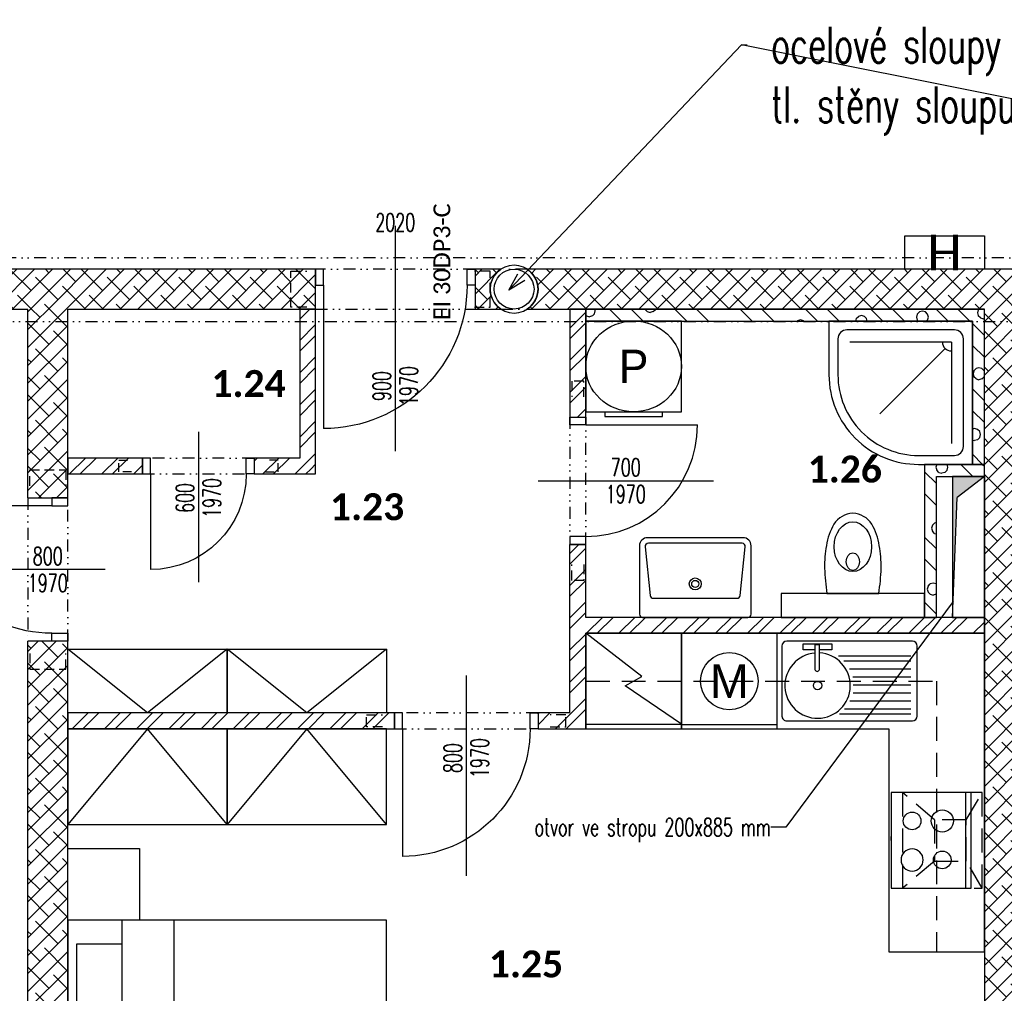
# Model space of a CAD drawing. Header units: millimetres. Extents: x -239306 to 235396, y -2942 to 28189.
# Tile 8 of 37: x 11884 to 18060, y 7321 to 13431. Entities that reach past the tile are written whole.
import ezdxf
from ezdxf import colors
from ezdxf.entities.mleader import LeaderData, LeaderLine
from ezdxf.enums import TextEntityAlignment as Align
from ezdxf.math import Vec2, Vec3

# ---------------------------------------------------------------- set-up
doc = ezdxf.new("R2010")
doc.units = ezdxf.units.MM
doc.header["$LTSCALE"] = 300
doc.linetypes.add('DASHED', pattern=[0.75, 0.5, -0.25])
doc.linetypes.add('DIVIDE2', pattern=[0.625, 0.25, -0.125, 0, -0.125, 0, -0.125])
for name, color, linetype in [('A-Appliance-G', 150, 'Continuous'), ('A-Cabinet-G', 10, 'Continuous'), ('A-Chase-G', 32, 'Continuous'), ('A-Dimline-D', 221, 'Continuous'), ('A-Dimline-D @ 50', 221, 'Continuous'), ('A-Door-G', 150, 'Continuous'), ('A-Furniture-G', 10, 'Continuous'), ('A-Room-T @ 50', 131, 'Continuous'), ('A-SanitaryFixture-G', 140, 'Continuous'), ('A-Wall-Abov', 32, 'DIVIDE2'), ('A-Wall-Blow', 30, 'Continuous'), ('A-Wall-Comp', 22, 'Continuous'), ('A-Wall-G', 50, 'Continuous'), ('A-Wall-Patt', 12, 'Continuous'), ('S-Beam-G', 80, 'Continuous'), ('S-Column-G', 110, 'Continuous')]:
    doc.layers.add(name, color=color, linetype=linetype)
doc.layers.add('G-Anno-Nplt @ 50', color=13, linetype='Continuous', plot=False)
doc.layers.add('Požár popisy', color=7, linetype='Continuous', true_color=0xea2106)
doc.styles.add('Arial', font='arial.ttf')
doc.styles.add('Calibri', font='calibri.ttf')
doc.styles.add('Dim', font='simplex.shx', dxfattribs={"width": 0.65})
doc.styles.add('RoomTag', font='calibrib.ttf')
doc.styles.get("Standard").update_dxf_attribs({"font": 'simplex.shx', "width": 0.65})
doc.dimstyles.new('Anno', dxfattribs={"dimscale": 50, "dimtxt": 2.25, "dimasz": 1.125, "dimexe": 1.125, "dimexo": 1.125, "dimgap": 0.5, "dimtad": 1, "dimdec": 1, "dimrnd": 0.5, "dimzin": 12, "dimdsep": 46, "dimtxsty": 'Dim', "dimblk": 'DOT', "dimcen": 2.25, "dimdle": 1.125, "dimazin": 0, "dimtfac": 1, "dimtdec": 1, "dimtix": 1, "dimtmove": 2, "dimatfit": 2, "dimldrblk": 'DOTSMALL', "dimfxl": 1, "dimtfill": 1, "dimtfillclr": 256, "dimtolj": 1, "dimtzin": 0, "dimarcsym": 0})
pattern_1 = [(45, (0, 0), (27.452, 382.3555), [19.4116, -270.3664]), (45, (-51.23, 51.23), (27.452, 382.3555), [19.4116, -270.3664]), (135, (13.73, 51.23), (-382.3555, -27.452), [19.4116, -231.5436]), (135, (-37.5, 0), (-382.3555, -27.452), [19.4116, -231.5436]), (105, (18.75, 32.48), (-177.452, 177.45176), [19.4116, -560.144]), (165, (0, 64.95), (-382.3556, -27.4521), [19.4116, -560.144]), (255, (-51.23, 51.23), (177.4518, -177.452), [19.412, -984.408]), (255, (153.68, 256.13), (177.4518, -177.452), [19.412, -984.408]), (255, (358.58, 461.03), (177.4518, -177.452), [19.412, -984.408]), (195, (0, 0), (-204.9037, -204.9037), [19.4116, -984.408]), (195, (-177.45, 177.45), (-204.9037, -204.9037), [19.4116, -984.408]), (75, (13.73, 13.73), (-177.4518, 177.452), [19.412, -984.408]), (75, (218.63, 218.63), (-177.4518, 177.452), [19.412, -984.408]), (75, (423.53, 423.53), (-177.4518, 177.452), [19.412, -984.408]), (285, (-56.25, 32.48), (177.452, -177.45176), [19.4116, -560.144]), (345, (-37.5, 0), (382.3556, 27.4521), [19.4116, -560.144]), (195, (-18.75, 69.98), (-204.9037, -204.9037), [19.4116, -984.408]), (195, (-196.2, 247.43), (-204.9037, -204.9037), [19.4116, -984.408]), (135, (75.16, 75.16), (-487.7464, 77.939), []), (135, (143.47, 143.47), (-487.7464, 77.939), [])]

# ---------------------------------------------------------------- blocks, each defined once
blk = doc.blocks.new('Dvere-Pozar-PO')
at = {"layer": 'Požár popisy', "style": 'Calibri'}
blk.add_attdef('DoorOBJ:Pozar_001', (-3.258, -0.572), '', height=1.25, dxfattribs=at)
blk = doc.blocks.new('DoorAxis')
at = {"color": 0, "style": 'Dim', "width": 0.65}
for tag, p in [('DoorST:InnerWidth', (-0.75, 0)), ('DoorST:InnerHeight', (0.75, 0))]:
    blk.add_attdef(tag, text='', height=1, rotation=90, dxfattribs=at).set_placement(p, align=Align.MIDDLE_CENTER)
blk = doc.blocks.new('DoorRougHeight')
at = {"width": 0.65}
blk.add_attdef('DoorST:RoughHeight', text='', height=1, dxfattribs=at).set_placement((0, -0.9), align=Align.MIDDLE_CENTER)
blk = doc.blocks.new('AreaLabel1')
at = {"color": 0, "style": 'RoomTag'}
blk.add_attdef('AreaOBJ:Label', text='', height=1.5, dxfattribs=at).set_placement((0, 0), align=Align.MIDDLE_CENTER)
blk = doc.blocks.new('otvorStropP')
at = {"style": 'Dim', "width": 0.65}
blk.add_attdef('ChaseST:otvorStrop', text='', height=1, dxfattribs=at).set_placement((0, 0), align=Align.MIDDLE_RIGHT)
blk = doc.blocks.new('_Open30')
at = {"color": 0, "lineweight": -2}
for p, q in [((-1, 0.268), (0, 0)), ((0, 0), (-1, -0.268)), ((0, 0), (-1, 0))]:
    blk.add_line(p, q, dxfattribs=at)
blk = doc.blocks.new('_Dot')
at = {"color": 0, "linetype": 'ByBlock', "lineweight": -2}
blk.add_line((-0.5, 0), (-1, 0), dxfattribs=at)
at = {"color": 0, "linetype": 'ByBlock', "const_width": 0.5}
blk.add_lwpolyline([(-0.25, 0, 1), (0.25, 0, 1)], format="xyb", close=True, dxfattribs=at)
blk = doc.blocks.new('_DotSmall')
at = {"color": 0, "linetype": 'ByBlock', "const_width": 0.5}
blk.add_lwpolyline([(-0.0625, 0, 1), (0.0625, 0, 1)], format="xyb", close=True, dxfattribs=at)
blk = doc.blocks.new('osa1K')
at = {"color": 0, "linetype": 'ByBlock'}
blk.add_lwpolyline([(0, -250), (0, 850)], dxfattribs=at)
for points in [[(-350, 0), (-350, -0.0001)], [(350, 0), (350, -0.0001)]]:
    blk.add_lwpolyline(points)
blk = doc.blocks.new('SYMBOL_Shower_5_2D')
blk.add_line((0.1906, 0.1906), (0.6464, 0.6464))
for points in [[(0, 1), (0, 0), (1, 0), (1, 0.375, 0.414214), (0.375, 1)], [(0.0625, 0.875), (0.0625, 0.125, 0.414214), (0.125, 0.0625), (0.875, 0.0625, 0.414214), (0.9375, 0.125), (0.9375, 0.375, 0.414214), (0.375, 0.9375), (0.125, 0.9375, 0.414214)]]:
    blk.add_lwpolyline(points, format="xyb", close=True)
for points in [[(0.1464, 0.1464), (0.1464, 0.8536)], [(0.1464, 0.1464), (0.8536, 0.1464)]]:
    blk.add_lwpolyline(points)
blk.add_arc((0.1464, 0.1464), 0.0625, 0, 90)
blk = doc.blocks.new('Mycka2')
at = {"color": 0, "linetype": 'ByBlock', "lineweight": -2}
blk.add_line((0.953, -0.5), (0.953, 0.5), dxfattribs=at)
blk.add_lwpolyline([(1, -0.5), (1, 0.5), (0, 0.5), (0, -0.5)], close=True, dxfattribs=at)
blk.add_circle((0.5, 0), 0.3)
at = {"color": 0, "linetype": 'ByBlock', "style": 'Arial', "flags": 4}
blk.add_attdef('ZNACKA', text='', height=0.35, rotation=90, dxfattribs=at).set_placement((0.5, 0), align=Align.MIDDLE_CENTER)
blk = doc.blocks.new('SYMBOL_Kitchen_Sink_7_2D')
at = {"color": 0, "linetype": 'ByBlock'}
for p, q in [((470, 432.4), (30, 432.4)), ((0, 402.4), (0, -386.2)), ((91.1, -61.3), (91.1, 393.1)), ((123.6, -28.9), (123.6, 393.1)), ((173.6, 7.1), (173.6, 393.1)), ((223.6, 27.8), (223.6, 393.1)), ((273.6, 31.2), (273.6, 393.1)), ((323.6, 30), (323.6, 393.1)), ((373.6, 9.3), (373.6, 393.1)), ((423.6, -23.5), (423.6, 393.1)), ((454.7, -54.5), (454.7, 393.1)), ((500, -386.2), (500, 402.4)), ((16, -102.5), (53.5, -102.5)), ((16, -102.5), (53.5, -102.5)), ((16, -282.5), (16, -102.5)), ((53.5, -102.5), (53.5, -181.1)), ((177.5, -181.1), (22.5, -181.1)), ((22.5, -181.1), (22.5, -209.1)), ((22.5, -209.1), (177.5, -209.1)), ((53.5, -209.1), (53.5, -282.5)), ((53.5, -282.5), (16, -282.5)), ((30, -416.2), (470, -416.2))]:
    blk.add_line(p, q, dxfattribs=at)
blk.add_circle((278.4, -192.5), 26.3, dxfattribs=at)
for centre, radius, start, end in [((30, 402.4), 30, 90, 180), ((470, 402.4), 30, 0, 90), ((278.4, -192.5), 205, 184.62432, 176.81228), ((175, -195.1), 14.2, 280.38886, 79.61114), ((30, -386.2), 30, 180, 270), ((470, -386.2), 30, 270, 0)]:
    blk.add_arc(centre, radius, start, end, dxfattribs=at)
blk = doc.blocks.new('SYMBOL_Kitchen_DeepFreezer_4_2D')
at = {"color": 0, "linetype": 'ByBlock', "lineweight": -2}
blk.add_line((0.95, -0.5), (0.95, 0.5), dxfattribs=at)
blk.add_lwpolyline([(0, -0.5), (1, -0.5), (1, 0.5), (0, 0.5)], close=True, dxfattribs=at)
blk.add_lwpolyline([(0.95, 0.5), (0.55, -0.087), (0.45, 0.087), (0, -0.5)])
blk = doc.blocks.new('M_DFURN_BED_3D DOUBLE WARDROBE_P')
at = {"color": 0, "linetype": 'ByBlock', "lineweight": -2}
blk.add_lwpolyline([(1, 0.5), (0, 0.5), (0, -0.5), (1, -0.5)], close=True, dxfattribs=at)
blk.add_lwpolyline([(1, 0.5), (0, 0), (1, -0.5)], dxfattribs=at)
at = {"layer": 'DEFPOINTS', "color": 0, "linetype": 'ByBlock', "lineweight": -2}
for p in [(0, 0.5), (0, -0.5)]:
    blk.add_point(p, dxfattribs=at)
blk = doc.blocks.new('M_DFURN_BED_3D DOUBLE BED_P')
at = {"color": 0, "linetype": 'ByBlock', "lineweight": -2}
blk.add_line((0.1696, 0.5), (0.1696, -0.1712), dxfattribs=at)
for points in [[(0, -0.5), (1, -0.5), (1, 0.5), (0, 0.5)], [(0.1696, -0.1712), (0.4984, -0.1712), (0.4984, -0.5)]]:
    blk.add_lwpolyline(points, close=True, dxfattribs=at)
for points in [[(0.334, -0.1712), (0.334, 0.5)], [(0.1696, 0.3998), (0.0277, 0.3998), (0.0277, 0.0549), (0.1696, 0.0549)], [(0.2153, -0.2178), (0.2153, -0.4019), (0.0277, -0.4019), (0.0277, -0.0221), (0.1696, -0.0221)]]:
    blk.add_lwpolyline(points, dxfattribs=at)
at = {"layer": 'DEFPOINTS', "color": 0, "linetype": 'ByBlock', "lineweight": -2}
for p in [(0, 0.5), (1, 0), (0, -0.5)]:
    blk.add_point(p, dxfattribs=at)
blk = doc.blocks.new('SYMBOL_Closet_3_2D')
blk.add_lwpolyline([(0, 0), (0.45, 0), (0.45, -0.45), (0, -0.45)], close=True)
blk = doc.blocks.new('SYMBOL_Kitchen_ExtractorHood_2D')
at = {"color": 0, "linetype": 'DASHED', "lineweight": -2}
blk.add_lwpolyline([(0, -300), (500, -300), (500, 300), (0, 300)], close=True, dxfattribs=at)
at = {"linetype": 'DASHED'}
for points in [[(0, 300), (100, 130)], [(300, 130), (500, 300)], [(100, -130), (0, -300)], [(300, -130), (500, -300)]]:
    blk.add_lwpolyline(points, dxfattribs=at)
blk.add_lwpolyline([(100, 130), (100, -130), (300, -130), (300, 130), (100, 130)], close=True, dxfattribs=at)
blk = doc.blocks.new('SYMBOL_Kitchen_StoveOven_2D')
at = {"color": 0, "linetype": 'ByBlock', "lineweight": -2}
for p, q in [((0, 0.5), (0, -0.5)), ((1, 0.5), (0, 0.5)), ((0.066, 0.5), (0.066, -0.5)), ((1, -0.5), (1, 0.5)), ((1, 0), (1, -0.042)), ((0, -0.5), (1, -0.5))]:
    blk.add_line(p, q, dxfattribs=at)
blk.add_ellipse((0.739, 0.204), major_axis=(-0.139, 0), ratio=0.833333, start_param=3.141593, end_param=9.424778, dxfattribs=at)
for centre, major_axis in [((0.361, 0.204), (0.111, 0)), ((0.361, -0.204), (0.139, 0)), ((0.739, -0.204), (0.111, 0))]:
    blk.add_ellipse(centre, major_axis=major_axis, ratio=0.833333, dxfattribs=at)
blk = doc.blocks.new('chasetop1')
blk.add_hatch(color=256).paths.add_polyline_path([(0, 1), (0, 0), (0.1499, 0.8501), (1, 1)])
for p in [(1, 1), (0, 0)]:
    blk.add_line(p, (0.1499, 0.8501))
at = {"color": 0, "linetype": 'ByBlock'}
blk.add_lwpolyline([(0, 0), (1, 0), (1, 1), (0, 1)], close=True, dxfattribs=at)
blk = doc.blocks.new('překlad 225')
at = {"color": 0, "linetype": 'ByBlock', "ltscale": 0.5}
for points in [[(-795, -112.5), (-945, -112.5), (-945, 112.5), (-795, 112.5)], [(795, -112.5), (945, -112.5), (945, 112.5), (795, 112.5)]]:
    blk.add_lwpolyline(points, dxfattribs=at)
blk = doc.blocks.new('překlad 75')
at = {"color": 0, "linetype": 'ByBlock', "ltscale": 0.5}
for points in [[(-795, -37.5), (-945, -37.5), (-945, 37.5), (-795, 37.5)], [(795, -37.5), (945, -37.5), (945, 37.5), (795, 37.5)]]:
    blk.add_lwpolyline(points, dxfattribs=at)
blk = doc.blocks.new('Pracka2')
at = {"color": 0, "linetype": 'ByBlock', "lineweight": -2}
blk.add_lwpolyline([(1, -0.5), (1, 0.5), (0, 0.5), (0, -0.5)], close=True, dxfattribs=at)
blk.add_lwpolyline([(1, -0.3), (1.05, -0.3), (1.05, 0.3), (1, 0.3)], dxfattribs=at)
blk.add_circle((0.5, 0), 0.5)
at = {"color": 0, "linetype": 'ByBlock', "style": 'Arial', "flags": 4}
blk.add_attdef('ZNACKA', text='', height=0.35, rotation=90, dxfattribs=at).set_placement((0.5, 0), align=Align.MIDDLE_CENTER)

msp = doc.modelspace()

# ---------------------------------------------------------------- hatches: boundary and pattern name
at = {"layer": 'A-Wall-Patt', "linetype": 'Continuous', "lineweight": -3}
h = msp.add_hatch(dxfattribs=at)
h.set_pattern_fill('ANSI38', color=254, scale=25, style=0)
h.paths.add_polyline_path([(11935, 11615), (12101.7, 11677.5), (12185, 11615), (13740, 11615), (13740, 11865), (9105, 11865), (9105, 11615)], flags=0)
h.paths.add_polyline_path([(15435, 11615), (15435, 11865), (15067.9, 11865, -0.536675), (15067.9, 11615)], flags=0)
h.paths.add_polyline_path([(14740, 11865), (14740, 11615), (14902.1, 11615, -0.536675), (14902.1, 11865)], flags=0)
h = msp.add_hatch(dxfattribs=at)
h.set_pattern_fill('ANSI38', color=254, scale=25, style=0)
h.paths.add_polyline_path([(20685, 11615), (20685, 11865), (19587.9, 11865, -0.536675), (19587.9, 11615)], flags=0)
h.paths.add_polyline_path([(17935, 11615), (18060, 11677.5), (18185, 11615), (19422.1, 11615, -0.536675), (19422.1, 11865), (15435, 11865), (15435, 11615)], flags=0)
h = msp.add_hatch(dxfattribs=at)
h.set_pattern_fill('ANSI38', color=254, scale=25, style=0)
h.paths.add_polyline_path([(12185, 8980), (11935, 8980), (11935, 5830), (12185, 5830)], flags=0)
h.paths.add_polyline_path([(11935, 8980), (12185, 8980), (12185, 9530), (11935, 9530)], flags=0)
h.paths.add_polyline_path([(11935, 10430), (12185, 10430), (12185, 10680), (11935, 10680)], flags=0)
h.paths.add_polyline_path([(11935, 10680), (12185, 10680), (12185, 11615), (12101.7, 11677.5), (11935, 11615)], flags=0)
h = msp.add_hatch(dxfattribs=at)
h.set_pattern_fill('ANSI38', color=254, scale=25, style=0)
h.paths.add_polyline_path([(17935, 10565), (18185, 10565), (18185, 11615), (18060, 11677.5), (17935, 11615)], flags=0)
h = msp.add_hatch(dxfattribs=at)
h.set_pattern_fill('ANSI32', color=254, scale=15, angle=-360, style=0)
h.paths.add_polyline_path([(13640, 10680), (13740, 10580), (13740, 11615), (13640, 11615)], flags=0)
h = msp.add_hatch(dxfattribs=at)
h.set_pattern_fill('ANSI32', color=254, scale=15, style=0)
h.paths.add_polyline_path([(15335, 9080), (15401.7, 9055), (15435, 9080), (15435, 9580), (15410, 9613.3), (15335, 9580)], flags=0)
h.paths.add_polyline_path([(15335, 9580), (15410, 9613.3), (15435, 9680), (15435, 10137.4), (15335, 10137.4)], flags=0)
h.paths.add_polyline_path([(15335, 10937.4), (15435, 10937.4), (15435, 11615), (15335, 11615)], flags=0)
h = msp.add_hatch(dxfattribs=at)
h.set_pattern_fill('POROBETON2', color=254, scale=400, angle=45, style=0, pattern_type=2)
h.set_pattern_definition([(45, (0, 0), (27.4519, 382.3555), [19.4116, -270.3664]), (45, (-51.23, 51.23), (27.4519, 382.3555), [19.4116, -270.3664]), (135, (13.73, 51.23), (-382.3555, -27.452), [19.4116, -231.5436]), (135, (-37.5, -8e-15), (-382.3555, -27.452), [19.4116, -231.5436]), (105, (18.75, 32.48), (-177.452, 177.45176), [19.4116, -560.144]), (165, (-1e-14, 64.95), (-382.3556, -27.4521), [19.4116, -560.144]), (255, (-51.23, 51.23), (177.4518, -177.452), [19.412, -984.408]), (255, (153.68, 256.13), (177.4518, -177.452), [19.412, -984.408]), (255, (358.58, 461.03), (177.4518, -177.452), [19.412, -984.408]), (195, (0, 0), (-204.9037, -204.9037), [19.4116, -984.408]), (195, (-177.45, 177.45), (-204.9037, -204.9037), [19.4116, -984.408]), (75, (13.73, 13.73), (-177.4518, 177.452), [19.412, -984.408]), (75, (218.63, 218.63), (-177.4518, 177.452), [19.412, -984.408]), (75, (423.53, 423.53), (-177.4518, 177.452), [19.412, -984.408]), (285, (-56.25, 32.48), (177.452, -177.45176), [19.4116, -560.144]), (345, (-37.5, -8e-15), (382.3556, 27.4521), [19.4116, -560.144]), (195, (-18.75, 69.98), (-204.9037, -204.9037), [19.4116, -984.408]), (195, (-196.2, 247.43), (-204.9037, -204.9037), [19.4116, -984.408]), (135, (75.16, 75.16), (-487.7464, 77.939), []), (135, (143.47, 143.47), (-487.7464, 77.939), [])])
h.paths.add_polyline_path([(18260, 11540), (20685, 11540), (20685, 11615), (19587.9, 11615, -0.301511), (19422.1, 11615), (18185, 11615)], flags=0)
h.paths.add_polyline_path([(17860, 11540), (17935, 11615), (15435, 11615), (15435, 11540)], flags=0)
h = msp.add_hatch(dxfattribs=at)
h.set_pattern_fill('POROBETON2', color=254, scale=400, angle=45, style=0, pattern_type=2)
h.set_pattern_definition(pattern_1)
h.paths.add_polyline_path([(17860, 10665), (17860, 10640), (17935, 10640), (17935, 10665)], flags=0)
h.paths.add_polyline_path([(17860, 10665), (17935, 10665), (17935, 11615), (17860, 11540)], flags=0)
h = msp.add_hatch(dxfattribs=at)
h.set_pattern_fill('ANSI32', color=254, scale=15, style=0)
h.paths.add_polyline_path([(13740, 10580), (13640, 10680), (13355, 10680), (13355, 10580)], flags=0)
h.paths.add_polyline_path([(12655, 10580), (12655, 10680), (12185, 10680), (12185, 10580)], flags=0)
h = msp.add_hatch(dxfattribs=at)
h.set_pattern_fill('POROBETON2', color=254, scale=400, angle=45, style=0, pattern_type=2)
h.set_pattern_definition(pattern_1)
h.paths.add_polyline_path([(17635, 10565), (17560, 10640), (17560, 9680), (17635, 9680)], flags=0)
h = msp.add_hatch(dxfattribs=at)
h.set_pattern_fill('POROBETON2', color=254, scale=400, angle=45, style=0, pattern_type=2)
h.set_pattern_definition([(45, (0, 0), (27.452, 382.3555), [19.4116, -270.3664]), (45, (-51.23, 51.23), (27.452, 382.3555), [19.4116, -270.3664]), (135, (13.73, 51.23), (-382.3555, -27.452), [19.4116, -231.5436]), (135, (-37.5, 0), (-382.3555, -27.452), [19.4116, -231.5436]), (105, (18.75, 32.48), (-177.452, 177.45176), [19.4116, -560.144]), (165, (0, 64.95), (-382.3556, -27.4521), [19.4116, -560.144]), (255, (-51.23, 51.23), (177.4518, -177.452), [19.412, -984.408]), (255, (153.68, 256.13), (177.4518, -177.452), [19.412, -984.408]), (255, (358.58, 461.03), (177.4518, -177.452), [19.412, -984.408]), (195, (0, 0), (-204.9037, -204.9037), [19.4116, -984.408]), (195, (-177.45, 177.45), (-204.9037, -204.9037), [19.4116, -984.408]), (75, (13.73, 13.73), (-177.4518, 177.452), [19.412, -984.408]), (75, (218.63, 218.63), (-177.4518, 177.452), [19.412, -984.408]), (75, (423.53, 423.53), (-177.4518, 177.452), [19.412, -984.408]), (285, (-56.25, 32.48), (177.452, -177.45176), [19.4116, -560.144]), (345, (-37.5, 0), (382.3556, 27.4521), [19.4116, -560.144]), (195, (-18.75, 69.98), (-204.9037, -204.9037), [19.4116, -984.408]), (195, (-196.2, 247.43), (-204.9037, -204.9037), [19.4116, -984.408]), (135, (75.16, 75.16), (-487.7464, 77.939), []), (135, (143.47, 143.47), (-487.7464, 77.939), [])])
h.paths.add_polyline_path([(17560, 10640), (17635, 10565), (17935, 10565), (17935, 10640)], flags=0)
h = msp.add_hatch(dxfattribs=at)
h.set_pattern_fill('ANSI38', color=254, scale=25, style=0)
h.paths.add_polyline_path([(18185, 9580), (17935, 9580), (17935, 5830), (18185, 5830)], flags=0)
h.paths.add_polyline_path([(17935, 9580), (18185, 9580), (18185, 10565), (17935, 10565)], flags=0)
h = msp.add_hatch(dxfattribs=at)
h.set_pattern_fill('ANSI32', color=254, scale=15, style=0)
h.paths.add_polyline_path([(15435, 9680), (15410, 9613.3), (15435, 9580), (17635, 9580), (17635, 9680)], flags=0)
h.paths.add_polyline_path([(17635, 9680), (17635, 9580), (17935, 9580), (17935, 9680)], flags=0)
h = msp.add_hatch(dxfattribs=at)
h.set_pattern_fill('ANSI32', color=254, scale=15, angle=-360, style=0)
h.paths.add_polyline_path([(14235, 8980), (14235, 9080), (12185, 9080), (12185, 8980)], flags=0)
h.paths.add_polyline_path([(15135, 9080), (15135, 8980), (15435, 8980), (15401.7, 9055), (15335, 9080)], flags=0)
h.paths.add_polyline_path([(15435, 9080), (15401.7, 9055), (15435, 8980)], flags=0)

# ---------------------------------------------------------------- linework, layer by layer
at = {"layer": 'A-Cabinet-G', "linetype": 'Continuous', "lineweight": -3}
for p, q in [((17935, 9580), (15435, 9580)), ((15435, 9580), (15435, 8980)), ((17935, 7580), (17935, 9580)), ((15435, 8980), (17335, 8980)), ((17335, 8980), (17335, 7580)), ((17335, 7580), (17935, 7580))]:
    msp.add_line(p, q, dxfattribs=at)
at = {"layer": 'A-Cabinet-G', "linetype": 'DASHED', "lineweight": -3}
for p, q in [((15435, 9280), (17635, 9280)), ((17635, 9280), (17635, 7580))]:
    msp.add_line(p, q, dxfattribs=at)
at = {"layer": 'A-Door-G', "linetype": 'Continuous', "lineweight": -3}
for points in [[(13790, 11865), (13740, 11865), (13740, 11765), (13790, 11765)], [(14690, 11865), (14740, 11865), (14740, 11765), (14690, 11765)], [(15335, 10887.4), (15335, 10937.4), (15435, 10937.4), (15435, 10887.4)], [(12705, 10680), (12655, 10680), (12655, 10580), (12705, 10580)], [(13305, 10680), (13355, 10680), (13355, 10580), (13305, 10580)], [(12185, 10380), (12185, 10430), (12085, 10430), (12085, 10380)], [(15335, 10187.4), (15335, 10137.4), (15435, 10137.4), (15435, 10187.4)], [(12185, 9580), (12185, 9530), (12085, 9530), (12085, 9580)], [(14285, 9080), (14235, 9080), (14235, 8980), (14285, 8980)], [(15085, 9080), (15135, 9080), (15135, 8980), (15085, 8980)]]:
    msp.add_lwpolyline(points, close=True, dxfattribs=at)
for points in [[(13790, 11765), (13790, 10865)], [(15435, 10887.4), (16135, 10887.4)], [(12705, 10580), (12705, 9980)], [(12085, 10380), (11285, 10380)], [(14285, 8980), (14285, 8180)]]:
    msp.add_lwpolyline(points, dxfattribs=at)
at = {"layer": 'A-Door-G', "linetype": 'Continuous', "lineweight": -3, "extrusion": (0, 0, -1)}
for centre, radius, start, end in [((-13790, 11765), 900, 180, 270), ((-12705, 10580), 600, 180, 270), ((-12085, 10380), 800, 270, 0), ((-14285, 8980), 800, 180, 270)]:
    msp.add_arc(centre, radius, start, end, dxfattribs=at)
at = {"layer": 'A-Door-G', "linetype": 'Continuous', "lineweight": -3}
msp.add_arc((15435, 10887.4), 700, 270, 360, dxfattribs=at)
at = {"layer": 'A-SanitaryFixture-G', "linetype": 'Continuous', "lineweight": -3}
for p, q in [((17435, 12075, 1035), (17935, 12075, 1035)), ((17435, 11865, 1035), (17435, 12075, 1035)), ((17935, 12075, 1035), (17935, 11865, 1035)), ((17935, 11865, 1035), (17435, 11865, 1035))]:
    msp.add_line(p, q, dxfattribs=at)
for points in [[(17110, 10334.6, 0.246348), (16991.7, 10264.6, 0.092866), (16944.1, 10131, 0.047652), (16932.7, 9988.7, 0.033058), (16947.6, 9830), (17272.4, 9830, 0.033058), (17287.3, 9988.7, 0.047652), (17275.9, 10131, 0.092866), (17228.3, 10264.6, 0.246348)], [(15821.4, 10180, 0.414214), (15771.4, 10130), (15771.4, 9700, 0.414214), (15791.4, 9680), (16451.4, 9680, 0.414214), (16471.4, 9700), (16471.4, 10130, 0.414214), (16421.4, 10180)], [(15827.1, 10145, 0.448655), (15807.2, 10122.7), (15839.2, 9817.5, 0.37818), (15859, 9800), (16383.7, 9800, 0.37818), (16403.5, 9817.5), (16435.5, 10122.7, 0.448655), (16415.6, 10145)]]:
    msp.add_lwpolyline(points, format="xyb", close=True, dxfattribs=at)
for radius in [37.5, 22.5]:
    msp.add_circle((16121.4, 9890), radius, dxfattribs=at)
for centre, major_axis, ratio in [((17110, 10123.8), (0, -156.2), 0.751511), ((17110, 10029.6), (0, -55.3), 0.745622)]:
    msp.add_ellipse(centre, major_axis=major_axis, ratio=ratio, dxfattribs=at)
at = {"layer": 'A-Wall-Abov', "linetype": 'DIVIDE2', "lineweight": -3}
for p, q in [((42270, 11937.4), (9105, 11937.4)), ((14740, 11865), (13740, 11865)), ((15067.9, 11865), (14902.1, 11865)), ((13740, 11615), (14740, 11615)), ((14902.1, 11615), (15067.9, 11615)), ((9105, 11537.4), (42270, 11537.4)), ((15335, 10937.4), (15335, 10137.4)), ((15435, 10137.4), (15435, 10937.4)), ((13355, 10680), (12655, 10680)), ((12655, 10580), (13355, 10580)), ((11935, 10430), (11935, 9530)), ((12185, 9530), (12185, 10430)), ((15135, 9080), (14235, 9080)), ((14235, 8980), (15135, 8980))]:
    msp.add_line(p, q, dxfattribs=at)
at = {"layer": 'A-Wall-Blow', "linetype": 'Continuous', "lineweight": -3}
for p, q in [((16660, 9830), (16660, 9680)), ((17560, 9830), (16660, 9830)), ((17560, 9680), (17560, 9830)), ((16660, 9680), (17560, 9680))]:
    msp.add_line(p, q, dxfattribs=at)
at = {"layer": 'A-Wall-Comp', "linetype": 'Continuous', "lineweight": -3}
for p, q in [((13640, 11615), (13740, 11615)), ((13740, 11615), (13640, 11615)), ((15335, 11615), (15435, 11615)), ((15435, 11615), (15335, 11615)), ((15435, 11540), (15435, 11615)), ((15435, 11615), (17935, 11615)), ((17935, 11615), (15435, 11615)), ((15435, 11615), (15435, 11540)), ((17935, 10565), (17935, 11615)), ((17935, 10640), (17935, 11615)), ((12185, 10580), (12185, 10680)), ((12185, 10680), (12185, 10580)), ((17935, 10640), (17860, 10640)), ((17860, 10640), (17935, 10640)), ((17935, 10565), (17935, 10640)), ((17635, 9680), (17560, 9680)), ((17560, 9680), (17635, 9680)), ((17935, 9680), (17935, 9580)), ((17935, 9580), (17935, 9680)), ((12185, 9080), (12185, 8980)), ((12185, 8980), (12185, 9080))]:
    msp.add_line(p, q, dxfattribs=at)
at = {"layer": 'A-Wall-G', "linetype": 'Continuous', "lineweight": -3}
for p, q in [((13740, 11865), (9105, 11865)), ((13740, 11615), (13740, 11865)), ((14740, 11865), (14740, 11615)), ((14902.1, 11865), (14740, 11865)), ((15435, 11865), (15067.9, 11865)), ((19422.1, 11865), (15435, 11865)), ((9105, 11615), (11935, 11615)), ((11935, 10430), (11935, 11615)), ((12185, 11615), (13640, 11615)), ((12185, 10680), (12185, 11615)), ((13640, 11615), (13640, 10680)), ((13740, 10580), (13740, 11615)), ((14740, 11615), (14902.1, 11615)), ((15067.9, 11615), (15335, 11615)), ((15335, 11615), (15335, 10937.4)), ((15435, 10937.4), (15435, 11540)), ((15435, 11540), (17860, 11540)), ((17860, 11540), (17860, 10640)), ((15335, 10937.4), (15435, 10937.4)), ((12655, 10680), (12185, 10680)), ((12655, 10580), (12655, 10680)), ((13640, 10680), (13355, 10680)), ((13355, 10680), (13355, 10580)), ((17560, 10640), (17560, 9680)), ((17860, 10640), (17560, 10640)), ((12185, 10430), (12185, 10580)), ((12185, 10580), (12655, 10580)), ((13355, 10580), (13740, 10580)), ((17635, 9680), (17635, 10565)), ((17635, 10565), (17935, 10565)), ((17935, 10565), (17935, 9680)), ((11935, 10430), (12185, 10430)), ((15335, 9080), (15335, 10137.4)), ((15435, 10137.4), (15335, 10137.4)), ((15435, 9680), (15435, 10137.4)), ((17560, 9680), (15435, 9680)), ((17935, 9680), (17635, 9680)), ((15435, 9080), (15435, 9580)), ((15435, 9580), (17935, 9580)), ((17935, 9580), (17935, 5830)), ((11935, 5830), (11935, 9530)), ((12185, 9530), (11935, 9530)), ((12185, 9080), (12185, 9530)), ((14235, 9080), (12185, 9080)), ((14235, 8980), (14235, 9080)), ((15135, 9080), (15135, 8980)), ((15335, 9080), (15135, 9080)), ((15435, 8980), (15435, 9080)), ((15435, 9080), (15435, 9080)), ((12185, 8980), (14235, 8980)), ((12185, 5830), (12185, 8980)), ((15135, 8980), (15435, 8980))]:
    msp.add_line(p, q, dxfattribs=at)
at = {"layer": 'A-Wall-G', "linetype": 'Continuous', "lineweight": -3, "extrusion": (0, 0, -1)}
for start, end in [(303.55731, 56.44269), (123.55731, 236.44269)]:
    msp.add_arc((-14985, 11740), 150, start, end, dxfattribs=at)
at = {"layer": 'S-Column-G', "linetype": 'Continuous', "lineweight": -3}
for start, end in [(0, 180), (180, 0)]:
    msp.add_arc((14985, 11740), 150, start, end, dxfattribs=at)
at = {"layer": 'S-Column-G', "linetype": 'Continuous', "lineweight": -3, "extrusion": (0, 0, -1)}
for start, end in [(0, 180), (180, 0)]:
    msp.add_arc((-14985, 11740), 125, start, end, dxfattribs=at)

# ---------------------------------------------------------------- block references
at = {"layer": 'A-Appliance-G', "linetype": 'Continuous', "lineweight": -3}
ref = msp.add_blockref('Pracka2', (15735, 11540), dxfattribs=dict(at, xscale=570, yscale=600, zscale=870, rotation=270))
ref.add_attrib('ZNACKA', 'P', dxfattribs={"layer": '0', "color": 0, "linetype": 'ByBlock', "height": 210, "style": 'Arial', "width": 0.95}).set_placement((15735, 11255), align=Align.MIDDLE_CENTER)
at = {"layer": 'A-Appliance-G', "linetype": 'Continuous', "lineweight": -3, "yscale": 600}
for name, p, xscale, zscale, rotation in [('SYMBOL_Kitchen_DeepFreezer_4_2D', (15735, 9580), 600, 1850, 270), ('SYMBOL_Kitchen_StoveOven_2D', (17851.3, 8280, 530), 500, 930, 180)]:
    msp.add_blockref(name, p, dxfattribs=dict(at, xscale=xscale, zscale=zscale, rotation=rotation))
at = {"layer": 'A-Appliance-G', "linetype": 'Continuous', "lineweight": -3}
ref = msp.add_blockref('Mycka2', (16335, 9580), dxfattribs=dict(at, xscale=600, yscale=600, zscale=870, rotation=270))
ref.add_attrib('ZNACKA', 'M', dxfattribs={"layer": '0', "color": 0, "linetype": 'ByBlock', "height": 210, "style": 'Arial'}).set_placement((16335, 9280), align=Align.MIDDLE_CENTER)
at = {"layer": 'A-Appliance-G', "linetype": 'Continuous', "lineweight": -3, "rotation": 180}
msp.add_blockref('SYMBOL_Kitchen_ExtractorHood_2D', (17921.1, 8280, 530), dxfattribs=at)
at = {"layer": 'A-Chase-G', "linetype": 'Continuous', "lineweight": -3, "xscale": 200, "yscale": 885, "zscale": 270}
msp.add_blockref('chasetop1', (17735, 9680), dxfattribs=at)
at = {"layer": 'A-Dimline-D @ 50', "linetype": 'Continuous', "lineweight": -3, "xscale": 112.5, "yscale": 112.5, "zscale": 112.5}
for name, p, values in [('DoorRougHeight', (14240, 12260.1), {'DoorST:RoughHeight': '2020'}), ('DoorAxis', (14240, 11131.4), {'DoorST:InnerWidth': '900', 'DoorST:InnerHeight': '1970'}), ('DoorAxis', (13005, 10429.3), {'DoorST:InnerWidth': '600', 'DoorST:InnerHeight': '1970'}), ('DoorAxis', (14685, 8796.8), {'DoorST:InnerWidth': '800', 'DoorST:InnerHeight': '1970'}), ('otvorStropP', (16596, 8363.4), {'ChaseST:otvorStrop': 'otvor ve stropu 200x885 mm'})]:
    msp.add_blockref(name, p, dxfattribs=at).add_auto_attribs(values)
for p, rotation, values in [((15685, 10537.4), 269.9999999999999, {'DoorST:InnerWidth': '700', 'DoorST:InnerHeight': '1970'}), ((12060, 9980), 270, {'DoorST:InnerWidth': '800', 'DoorST:InnerHeight': '1970'})]:
    msp.add_blockref('DoorAxis', p, dxfattribs=dict(at, rotation=rotation)).add_auto_attribs(values)
at = {"layer": 'A-Door-G', "linetype": 'Continuous', "lineweight": -3, "extrusion": (0, 0, -1), "zscale": -1}
for p, xscale, yscale, rotation in [((-14240, 11815), 1.285714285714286, 1.285714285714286, 180), ((-13005, 10630), 0.8571428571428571, 0.8571428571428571, 180), ((-12135, 9980), 1.142857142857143, 1.142857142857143, 270), ((-14685, 9030), 1.142857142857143, 1.142857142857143, 180)]:
    msp.add_blockref('osa1K', p, dxfattribs=dict(at, xscale=xscale, yscale=yscale, rotation=rotation))
at = {"layer": 'A-Door-G', "linetype": 'Continuous', "lineweight": -3, "rotation": 269.9999999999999}
msp.add_blockref('osa1K', (15385, 10537.4), dxfattribs=at)
at = {"layer": 'A-Furniture-G', "linetype": 'Continuous', "lineweight": -3, "extrusion": (0, 0, -1), "xscale": 400, "yscale": 1000, "zscale": -2175, "rotation": 90}
for p in [(-12685, 9080), (-13685, 9080)]:
    msp.add_blockref('M_DFURN_BED_3D DOUBLE WARDROBE_P', p, dxfattribs=at)
at = {"layer": 'A-Furniture-G', "linetype": 'Continuous', "lineweight": -3, "xscale": 600, "yscale": 1000, "zscale": 2175, "rotation": 270}
for p in [(12685, 8980), (13685, 8980)]:
    msp.add_blockref('M_DFURN_BED_3D DOUBLE WARDROBE_P', p, dxfattribs=at)
at = {"layer": 'A-Furniture-G', "linetype": 'Continuous', "lineweight": -3}
for name, p, xscale, yscale, zscale in [('SYMBOL_Closet_3_2D', (12185, 8230), 1000, 1000, 1000), ('M_DFURN_BED_3D DOUBLE BED_P', (12185, 7030), 2000, 1500, 550)]:
    msp.add_blockref(name, p, dxfattribs=dict(at, xscale=xscale, yscale=yscale, zscale=zscale))
at = {"layer": 'A-Room-T @ 50', "linetype": 'Continuous', "lineweight": -3, "xscale": 112.5, "yscale": 112.5, "zscale": 112.5}
for p, values in [((13319.5, 11147.5), {'AreaOBJ:Label': '1.24'}), ((17059.5, 10610.9), {'AreaOBJ:Label': '1.26'}), ((14063, 10374.3), {'AreaOBJ:Label': '1.23'}), ((15060, 7504.9), {'AreaOBJ:Label': '1.25'})]:
    msp.add_blockref('AreaLabel1', p, dxfattribs=at).add_auto_attribs(values)
at = {"layer": 'A-SanitaryFixture-G', "linetype": 'Continuous', "lineweight": -3, "xscale": 900, "yscale": 900, "zscale": 900, "rotation": 180}
msp.add_blockref('SYMBOL_Shower_5_2D', (17860, 11540), dxfattribs=at)
at = {"layer": 'A-SanitaryFixture-G', "linetype": 'Continuous', "lineweight": -3, "rotation": 270}
msp.add_blockref('SYMBOL_Kitchen_Sink_7_2D', (17081.4, 9530.3, 875), dxfattribs=at)
at = {"layer": 'G-Anno-Nplt @ 50', "linetype": 'Continuous', "lineweight": -3}
ref = msp.add_blockref('Dvere-Pozar-PO', (14532.3, 11919.8), dxfattribs=dict(at, xscale=84.375, yscale=84.375, zscale=84.375, rotation=90))
ref.add_attrib('DoorOBJ:Pozar_001', 'EI 30DP3-C', (14584.8, 11544.8), dxfattribs={"layer": 'Požár popisy', "height": 105.47, "rotation": 90, "style": 'Calibri'})
at = {"layer": 'S-Beam-G', "linetype": 'DASHED', "lineweight": -3, "ltscale": 0.5}
for name, p, xscale in [('překlad 225', (14210, 11740, 2145), 0.6613756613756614), ('překlad 75', (13005, 10630, 2145), 0.5291005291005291), ('překlad 75', (14685, 9030, 2145), 0.6613756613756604)]:
    msp.add_blockref(name, p, dxfattribs=dict(at, xscale=xscale))
for name, p, xscale, rotation in [('překlad 75', (15385, 10537.4, 2145), 0.6613756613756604, 90), ('překlad 225', (12060, 9980, 2145), 0.6613756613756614, 270)]:
    msp.add_blockref(name, p, dxfattribs=dict(at, xscale=xscale, rotation=rotation))

# ---------------------------------------------------------------- texts
at = {"layer": 'A-SanitaryFixture-G', "linetype": 'Continuous', "lineweight": -3, "insert": (17685, 11970), "char_height": 225, "attachment_point": 5, "style": 'Calibri'}
msp.add_mtext('H', dxfattribs=at)
msp.add_mtext('H', dxfattribs=at)
msp.add_mtext('H', dxfattribs=at)

# ---------------------------------------------------------------- leaders
at = {"layer": 'A-Dimline-D'}
msp.add_leader([(17739.8, 9779.9), (16690.5, 8363.4), (16596, 8363.4)], dimstyle='Anno', override={"dimscale": 0}, dxfattribs=at)
ml = msp.add_multileader_mtext('Standard', dxfattribs=at)
ml.set_content('ocelové sloupy a průvlaky obalit rabicovým pletivem a omítnout\\Ptl. stěny sloupu cca 10 mm', color=(178, 88, 156))
ml.set_leader_properties()
ml.set_arrow_properties(name='OPEN30')
ml.build(insert=Vec2(0, 0))
ml.multileader.update_dxf_attribs({"dogleg_length": 0.36, "arrow_head_size": 112.5, "scale": 100})
ctx = ml.context
ctx.base_point, ctx.scale, ctx.char_height, ctx.arrow_head_size, ctx.landing_gap_size, ctx.plane_origin = Vec3(16448, 13273.5), 100, 225, 112.5, 150, Vec3(15005.3, 11890)
notes = []
notes.append((ctx, [(0, (1, 1, 0), (16412, 13273.5), (1, 0), 36, [(2, [(19525.3, 11830), (24014.3, 11755.7)], 0, []), (0, [(14952.4, 11733.7)], 0, [])])]))
ctx.mtext.insert, ctx.mtext.width, ctx.mtext.flow_direction = Vec3(16598, 13386), 2187.984, 5
ml = msp.add_multileader_mtext('Standard', dxfattribs=at)
ml.set_content('obě křídla dveří musejí být otevíravá; křídlo nesmí být zajištěno', color=(178, 88, 156))
ml.set_leader_properties()
ml.set_arrow_properties(name='OPEN30')
ml.build(insert=Vec2(0, 0))
ml.multileader.update_dxf_attribs({"dogleg_length": 0.36, "arrow_head_size": 112.5, "scale": 100})
ctx = ml.context
ctx.base_point, ctx.scale, ctx.char_height, ctx.arrow_head_size, ctx.landing_gap_size, ctx.plane_origin = Vec3(42604.3, 11058.8), 100, 225, 112.5, 150, Vec3(49838.7, 11712.9)
ctx.text_align_type = 2
notes.append((ctx, [(0, (1, 1, 0), (45343, 11058.8), (-1, 0), 36, [(0, [(45022.5, 9068.6)], 0, [])])]))
ctx.mtext.insert, ctx.mtext.width, ctx.mtext.alignment, ctx.mtext.flow_direction = Vec3(45157, 11208.8), 2426.062, 3, 5
for ctx, leaders in notes:
    for number, flags, end, landing, length, lines in leaders:
        leader = LeaderData()
        leader.index, (leader.has_last_leader_line, leader.has_dogleg_vector, leader.attachment_direction) = number, flags
        leader.last_leader_point, leader.dogleg_vector, leader.dogleg_length = Vec3(end), Vec3(landing), length
        for number, points, colour, breaks in lines:
            line = LeaderLine()
            line.index, line.vertices, line.color, line.breaks = number, Vec3.list(points), colors.encode_raw_color(colour), breaks
            leader.lines.append(line)
        ctx.leaders.append(leader)

doc.saveas('drawing.dxf')
